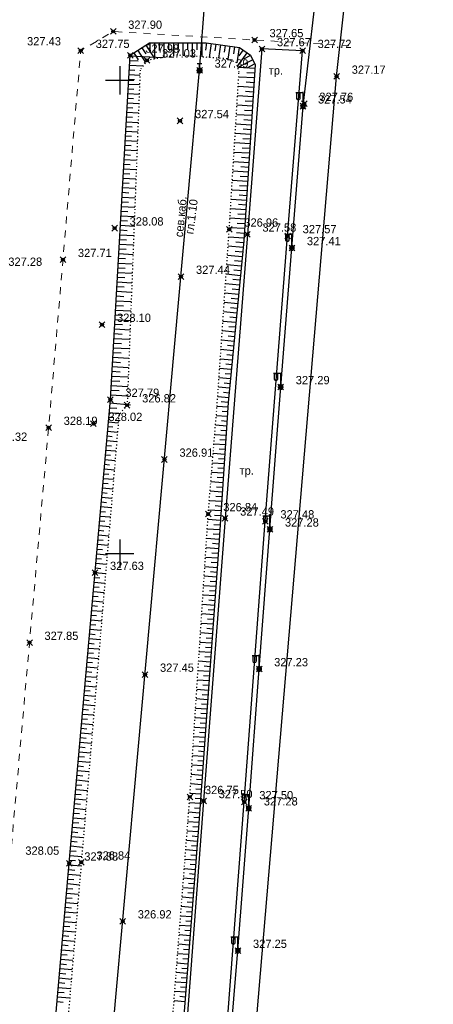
# Model space of a CAD drawing. Header units: metres. Extents: x 705573 to 711566, y 4301675 to 4311183.
# Tile 240 of 256: x 708318 to 708362, y 4310484 to 4310588. Entities that reach past the tile are written whole.
import ezdxf

# ---------------------------------------------------------------- set-up
doc = ezdxf.new("R2010")
doc.units = ezdxf.units.M
doc.header["$LTSCALE"] = 0.5
doc.header["$PDMODE"] = 35
doc.header["$PDSIZE"] = 0.3
for name, pattern in [('Auto_Street_NotBorder_Line_m1', [3, 1.5, -1.5]), ('ДОРОГИ_СТРОЯЩ', [9, 8, -1]), ('Контура низ откосов  Штриховая 0.1-0.5 - - - - - - -', [0.6, 0.1, -0.5])]:
    doc.linetypes.add(name, pattern=pattern)
for name, color, linetype in [('(001) Сетка', 92, 'Continuous'), ('(004) Точки рельефа', 7, 'Continuous'), ('(013) Газ', 30, 'ИК_Газопровод -------г--------'), ('(016) Кабель', 1, 'Continuous'), ('(019) Связь', 3, 'ИК_КАБ_СВЯЗИ'), ('(022) Возд. Линии', 7, 'Continuous'), ('(025) Дорога', 7, 'Continuous'), ('(035) Откосы', 7, 'Continuous')]:
    doc.layers.add(name, color=color, linetype=linetype)
doc.layers.add('AUTO#_ROADS_EXIST_L', color=7, linetype='Continuous', lineweight=15, true_color=0x000000)
doc.styles.add('BM-431', font='txt')
doc.styles.add('D-431', font='txt')
doc.styles.get("Standard").update_dxf_attribs({"font": 'times.ttf'})
doc.linetypes.add('GAZ_VOZDUSH', pattern='A,1,-2,["~",Standard,S=3,R=0,X=-1.5,Y=-1.5],-1,10', length=14)
doc.linetypes.add('ИК_Газопровод -------г--------', pattern='A,9,-0.6,["Г",Standard,S=1.2,R=0,X=0,Y=-0.6],-1.2', length=10.8)
doc.linetypes.add('ИК_КАБ_СВЯЗИ', pattern='A,4,["o",Standard,S=0.5,R=0,X=0,Y=-0.125],4,-2', length=10)
doc.linetypes.add('ИК_Э_КАБ_ВН', pattern='A,8,-2,["<<",Standard,S=1,R=0,X=0,Y=-0.5],8,[">>",Standard,S=1,R=0,X=-1,Y=-0.5],-2', length=20)
doc.linetypes.add('ИК_Э_КАБ_НН', pattern='A,8,-2,["<",Standard,S=1,R=0,X=0,Y=-0.5],8,[">",Standard,S=1,R=0,X=-0.5,Y=-0.5],-2', length=20)

# ---------------------------------------------------------------- blocks, each defined once
blk = doc.blocks.new('*X15')
at = {"color": 0}
for p, q in [((9.5, 5.08), (10.49, 5.08)), ((9.5, 5.07), (10.49, 5.07)), ((9.5, 5.06), (10.49, 5.06)), ((9.5, 5.05), (10.49, 5.05)), ((9.5, 5.04), (10.49, 5.04)), ((9.5, 5.03), (10.49, 5.03)), ((9.5, 5.02), (10.5, 5.02)), ((9.5, 5.01), (10.5, 5.01)), ((9.5, 5), (10.5, 5)), ((9.5, 4.99), (10.5, 4.99)), ((9.5, 4.98), (10.5, 4.98)), ((9.5, 4.97), (10.5, 4.97)), ((9.5, 4.96), (10.49, 4.96)), ((9.5, 4.95), (10.49, 4.95)), ((9.5, 4.94), (10.49, 4.94)), ((9.5, 4.93), (10.49, 4.93)), ((9.5, 4.92), (10.49, 4.92)), ((9.5, 4.91), (10.49, 4.91)), ((9.5, 4.9), (10.49, 4.9)), ((9.51, 5.12), (10.48, 5.12)), ((9.51, 5.11), (10.48, 5.11)), ((9.51, 5.1), (10.48, 5.1)), ((9.51, 5.09), (10.49, 5.09)), ((9.51, 4.89), (10.49, 4.89)), ((9.51, 4.88), (10.48, 4.88)), ((9.51, 4.87), (10.48, 4.87)), ((9.51, 4.86), (10.48, 4.86)), ((9.52, 5.16), (10.47, 5.16)), ((9.52, 5.15), (10.47, 5.15)), ((9.52, 5.14), (10.47, 5.14)), ((9.52, 5.13), (10.48, 5.13)), ((9.52, 4.85), (10.48, 4.85)), ((9.52, 4.84), (10.47, 4.84)), ((9.52, 4.83), (10.47, 4.83)), ((9.53, 5.18), (10.46, 5.18)), ((9.53, 5.17), (10.46, 5.17)), ((9.53, 4.82), (10.47, 4.82)), ((9.53, 4.81), (10.46, 4.81)), ((9.53, 4.8), (10.46, 4.8)), ((9.54, 5.2), (10.45, 5.2)), ((9.54, 5.19), (10.46, 5.19)), ((9.54, 4.79), (10.45, 4.79)), ((9.54, 4.78), (10.45, 4.78)), ((9.55, 5.22), (10.44, 5.22)), ((9.55, 5.21), (10.45, 5.21)), ((9.55, 4.77), (10.44, 4.77)), ((9.55, 4.76), (10.44, 4.76)), ((9.56, 5.24), (10.43, 5.24)), ((9.56, 5.23), (10.44, 5.23)), ((9.56, 4.75), (10.43, 4.75)), ((9.56, 4.74), (10.43, 4.74)), ((9.57, 5.26), (10.42, 5.26)), ((9.57, 5.25), (10.43, 5.25)), ((9.57, 4.73), (10.42, 4.73)), ((9.58, 5.27), (10.41, 5.27)), ((9.58, 4.72), (10.41, 4.72)), ((9.58, 4.71), (10.41, 4.71)), ((9.59, 5.29), (10.4, 5.29)), ((9.59, 5.28), (10.41, 5.28)), ((9.59, 4.7), (10.4, 4.7)), ((9.6, 5.3), (10.39, 5.3)), ((9.6, 4.69), (10.39, 4.69)), ((9.61, 5.31), (10.38, 5.31)), ((9.61, 4.68), (10.39, 4.68)), ((9.61, 4.67), (10.38, 4.67)), ((9.62, 5.32), (10.37, 5.32)), ((9.62, 4.66), (10.37, 4.66)), ((9.63, 5.33), (10.37, 5.33)), ((9.63, 4.65), (10.36, 4.65)), ((9.64, 5.34), (10.36, 5.34)), ((9.64, 4.64), (10.35, 4.64)), ((9.65, 5.35), (10.35, 5.35)), ((9.65, 4.63), (10.34, 4.63)), ((9.66, 5.36), (10.34, 5.36)), ((9.66, 4.62), (10.33, 4.62)), ((9.67, 5.37), (10.32, 5.37)), ((9.67, 4.61), (10.32, 4.61)), ((9.68, 5.38), (10.31, 5.38)), ((9.69, 5.39), (10.3, 5.39)), ((9.69, 4.6), (10.31, 4.6)), ((9.7, 4.59), (10.29, 4.59)), ((9.71, 5.4), (10.29, 5.4)), ((9.71, 4.58), (10.28, 4.58)), ((9.72, 5.41), (10.27, 5.41)), ((9.73, 4.57), (10.26, 4.57)), ((9.74, 5.42), (10.26, 5.42)), ((9.75, 5.43), (10.24, 5.43)), ((9.75, 4.56), (10.25, 4.56)), ((9.76, 4.55), (10.23, 4.55)), ((9.77, 5.44), (10.22, 5.44)), ((9.78, 4.54), (10.21, 4.54)), ((9.79, 5.45), (10.2, 5.45)), ((9.81, 4.53), (10.18, 4.53)), ((9.82, 5.46), (10.18, 5.46)), ((9.83, 4.52), (10.16, 4.52)), ((9.85, 5.47), (10.15, 5.47)), ((9.87, 4.51), (10.12, 4.51)), ((9.88, 5.48), (10.11, 5.48)), ((9.91, 4.5), (10.08, 4.5)), ((9.94, 5.49), (10.05, 5.49))]:
    blk.add_line(p, q, dxfattribs=at)
blk = doc.blocks.new('I01070')
at = {"color": 0}
blk.add_circle((0.05, 0.03), 0.5, dxfattribs=at)
blk.add_blockref('*X15', (-9.95, -4.96), dxfattribs=at)
blk = doc.blocks.new('I0195')
at = {"layer": '(016) Кабель', "color": 0, "linetype": 'ИК_Э_КАБ_ВН'}
for p, q in [((-0.275, 0.74), (0.225, 0.74)), ((-0.025, 0.24), (-0.025, 0.74))]:
    blk.add_line(p, q, dxfattribs=at)
at = {"layer": '(016) Кабель', "color": 0, "linetype": 'ИК_Э_КАБ_ВН', "xscale": 0.5, "yscale": 0.5, "zscale": 0.5}
blk.add_blockref('I01070', (-0.025, -0.01), dxfattribs=at)
blk = doc.blocks.new('f')
at = {"layer": '(022) Возд. Линии'}
for points in [[(0, 0.25), (0, 1.5)], [(0, 1.4), (0.75, 1.4)]]:
    blk.add_lwpolyline(points, dxfattribs=at)
blk.add_lwpolyline([(0.4875, 0.65), (0.4875, 0.65, 0.41421356), (0.65, 0.8125), (0.65, 1.4), (0.325, 1.4), (0.325, 0.8125, 0.41421356)], format="xyb", close=True, dxfattribs=at)
blk.add_circle((0, 0), 0.25, dxfattribs=at)
blk = doc.blocks.new('Setka')
at = {"layer": '(001) Сетка'}
for p, q in [((0, 1.5), (0, -1.5)), ((-1.5, 0), (1.5, 0))]:
    blk.add_line(p, q, dxfattribs=at)

msp = doc.modelspace()

# ---------------------------------------------------------------- linework, layer by layer
at = {"layer": '(013) Газ', "linetype": 'GAZ_VOZDUSH', "elevation": 325.11, "flags": 128}
msp.add_lwpolyline([(708293.17, 4309888.33), (708293.43, 4309892.82), (708297.72, 4309952.74), (708299.67, 4309975.35), (708302.24, 4310005.24), (708309.53, 4310099.74), (708316.08, 4310172.22), (708316.82, 4310184.22), (708322.06, 4310238.18), (708325.31, 4310270.62), (708325.82, 4310282.59), (708330.36, 4310335.87), (708333.8, 4310369.81), (708336.8, 4310397.69), (708339.73, 4310444.65), (708351.36, 4310581.81), (708352.68, 4310593.82)], dxfattribs=at)
at = {"layer": '(016) Кабель', "linetype": 'ИК_Э_КАБ_НН', "elevation": 326.89, "flags": 128}
msp.add_lwpolyline([(708249.98, 4309448.25), (708250.82, 4309461.23), (708251.56, 4309472.59), (708252.37, 4309485.22), (708253.05, 4309496.01), (708253.79, 4309508.81), (708254.64, 4309521.64), (708255.64, 4309538.1), (708256.6, 4309553.52), (708257.47, 4309567.87), (708258.35, 4309582.75), (708259.41, 4309598.84), (708260.34, 4309614.66), (708261.4, 4309630.44), (708264.54, 4309650.76), (708266.18, 4309665.81), (708267.36, 4309680.25), (708268.37, 4309695.79), (708269.84, 4309708.97), (708271.83, 4309722.11), (708273.67, 4309736.3), (708275.51, 4309750.06), (708277.38, 4309764.17), (708281.75, 4309793.37), (708283.6, 4309807.83), (708285.41, 4309822.08), (708287.07, 4309840.64), (708288.45, 4309855.73), (708289.84, 4309870.63), (708291.18, 4309885.31), (708292.54, 4309900.56), (708294.03, 4309916.06), (708295.51, 4309930.43), (708296.08, 4309944.84), (708297.37, 4309960.08), (708298.66, 4309975.43), (708299.85, 4309990.43), (708301.08, 4310005.49), (708302.33, 4310020.38), (708303.54, 4310035.46), (708306.01, 4310065.8), (708308.44, 4310096.04), (708310.93, 4310126.29), (708314.82, 4310172.2), (708316.07, 4310188.57), (708317.42, 4310204.65), (708318.74, 4310219.74), (708320, 4310234.38), (708321.35, 4310251.4), (708322.65, 4310267.03), (708323.92, 4310281.67), (708325.2, 4310294.86), (708326.52, 4310309.66), (708327.98, 4310325.44), (708329.16, 4310339.64), (708330.36, 4310354.66), (708331.56, 4310369.68), (708332.68, 4310383.86), (708333.9, 4310399.49), (708335.11, 4310414.63), (708336.22, 4310429.52), (708337.47, 4310444.6), (708338.55, 4310458.92), (708339.66, 4310474.15), (708340.94, 4310489.46), (708342.08, 4310504.5), (708343.18, 4310519.21), (708344.31, 4310533.97), (708345.45, 4310549.01), (708346.64, 4310563.7), (708347.81, 4310578.67), (708349.63, 4310594.21), (708351.15, 4310608.62), (708352.72, 4310623.44), (708355.71, 4310653.82), (708356.97, 4310668.51), (708358.29, 4310683.34), (708359.52, 4310698.1), (708360.79, 4310713.24), (708362.12, 4310728.19), (708363.03, 4310739.63), (708364.29, 4310753.04), (708365.8, 4310768.68), (708367.15, 4310784.56), (708368.42, 4310800.66), (708369.71, 4310816.35), (708373.89, 4310867.76)], dxfattribs=at)
at = {"layer": '(019) Связь', "elevation": 325.73, "flags": 128}
msp.add_lwpolyline([(708153.01, 4308571.82), (708156.99, 4308609.51), (708156.99, 4308609.51), (708174.15, 4308666.96), (708174.32, 4308670.73), (708195.36, 4308919.93), (708204.07, 4309029.86), (708218.91, 4309205.25), (708226.16, 4309224.91), (708236.6, 4309425.45), (708237.56, 4309445.94), (708241.53, 4309518.71), (708251.54, 4309611.08), (708253.16, 4309631.29), (708257.43, 4309700.42), (708258.88, 4309712.26), (708269.33, 4309836.62), (708270.39, 4309849.38), (708278.27, 4309932.28), (708280.62, 4309944.7), (708295.32, 4310108.26), (708303.77, 4310173.62), (708303.35, 4310191.01), (708305.19, 4310238.89), (708306.7, 4310249.89), (708308.61, 4310273.09), (708309.89, 4310281.81), (708320.55, 4310401.57), (708321.59, 4310412.94), (708336.89, 4310582.46), (708345.29, 4310694.49), (708346.98, 4310695.56), (708355.08, 4310696.93), (708358.13, 4310696.44)], dxfattribs=at)
at = {"layer": '(025) Дорога', "elevation": 327.63, "flags": 128}
msp.add_lwpolyline([(708329.77, 4310407.9), (708334.01, 4310407.5), (708336.93, 4310445.08), (708339.26, 4310474.69), (708341.61, 4310505.16), (708343.83, 4310534.82), (708346.18, 4310564.96), (708347.77, 4310584.53), (708343.47, 4310584.72), (708341.93, 4310565.12), (708339.58, 4310535.12), (708337.31, 4310505.27), (708334.99, 4310474.38), (708332.67, 4310445.1), (708329.77, 4310407.9)], dxfattribs=at)
at = {"layer": '(035) Откосы'}
for p, q in [((708331.62, 4310585.36, 327.62), (708331.62, 4310584.47, 327.62)), ((708332.12, 4310585.36, 327.62), (708332.12, 4310583.66, 327.62)), ((708332.62, 4310585.36, 327.62), (708332.62, 4310584.55, 327.62)), ((708333.12, 4310585.36, 327.62), (708333.12, 4310583.82, 327.62)), ((708333.62, 4310585.36, 327.62), (708333.62, 4310584.63, 327.62)), ((708334.12, 4310585.36, 327.62), (708334.12, 4310583.99, 327.62)), ((708334.62, 4310585.36, 327.62), (708334.62, 4310584.71, 327.62)), ((708335.11, 4310585.36, 327.62), (708335.11, 4310584.02, 327.62)), ((708335.61, 4310585.36, 327.62), (708335.61, 4310584.67, 327.62)), ((708336.11, 4310585.36, 327.62), (708336.11, 4310583.95, 327.62)), ((708336.61, 4310585.36, 327.62), (708336.61, 4310584.63, 327.62)), ((708337.11, 4310585.36, 327.62), (708337.11, 4310583.87, 327.62)), ((708337.61, 4310585.36, 327.62), (708337.5, 4310584.6, 327.62)), ((708329.95, 4310584.29, 327.62), (708330.42, 4310583.58, 327.62)), ((708330.37, 4310584.56, 327.62), (708331.19, 4310583.3, 327.62)), ((708330.78, 4310584.83, 327.62), (708331.2, 4310584.2, 327.62)), ((708331.2, 4310585.11, 327.62), (708332.15, 4310583.66, 327.62)), ((708338.1, 4310585.29, 327.62), (708337.89, 4310583.81, 327.62)), ((708338.59, 4310585.22, 327.62), (708338.49, 4310584.5, 327.62)), ((708339.09, 4310585.15, 327.62), (708338.89, 4310583.74, 327.62)), ((708339.58, 4310585.08, 327.62), (708339.48, 4310584.39, 327.62)), ((708340.07, 4310585.01, 327.62), (708339.88, 4310583.63, 327.62)), ((708340.57, 4310584.94, 327.62), (708340.46, 4310584.19, 327.62)), ((708341.06, 4310584.87, 327.62), (708340.83, 4310583.23, 327.62)), ((708341.88, 4310584.32, 327.62), (708340.89, 4310582.94, 327.62)), ((708341.48, 4310584.61, 327.62), (708341.02, 4310583.98, 327.62)), ((708329.53, 4310583.5, 327.62), (708330.4, 4310583.45, 327.62)), ((708329.56, 4310584, 327.62), (708332.99, 4310583.8, 327.62)), ((708342.5, 4310583.57, 327.62), (708340.92, 4310582.77, 327.62)), ((708342.27, 4310584.02, 327.62), (708341.54, 4310583.64, 327.62)), ((708329.48, 4310582.51, 327.62), (708330.04, 4310582.47, 327.62)), ((708329.5, 4310583, 327.62), (708330.92, 4310582.92, 327.62)), ((708342.74, 4310582.64, 327.62), (708340.93, 4310582.76, 327.62)), ((708342.73, 4310583.13, 327.62), (708341.88, 4310582.7, 327.62)), ((708342.71, 4310582.14, 327.62), (708341.88, 4310582.2, 327.62)), ((708329.42, 4310581.51, 327.62), (708330, 4310581.48, 327.62)), ((708329.45, 4310582.01, 327.62), (708330.59, 4310581.94, 327.62)), ((708342.68, 4310581.65, 327.62), (708341.02, 4310581.75, 327.62)), ((708342.65, 4310581.15, 327.62), (708341.82, 4310581.2, 327.62)), ((708329.36, 4310580.51, 327.62), (708329.95, 4310580.48, 327.62)), ((708329.39, 4310581.01, 327.62), (708330.55, 4310580.95, 327.62)), ((708342.61, 4310580.65, 327.62), (708340.95, 4310580.76, 327.62)), ((708342.58, 4310580.15, 327.62), (708341.75, 4310580.21, 327.62)), ((708329.3, 4310579.52, 327.62), (708329.9, 4310579.49, 327.62)), ((708329.33, 4310580.02, 327.62), (708330.52, 4310579.95, 327.62)), ((708342.55, 4310579.66, 327.62), (708340.89, 4310579.76, 327.62)), ((708342.52, 4310579.16, 327.62), (708341.69, 4310579.21, 327.62)), ((708329.22, 4310578.03, 327.62), (708330.44, 4310577.96, 327.62)), ((708329.25, 4310578.52, 327.62), (708329.85, 4310578.49, 327.62)), ((708329.27, 4310579.02, 327.62), (708330.48, 4310578.95, 327.62)), ((708342.48, 4310578.66, 327.62), (708340.83, 4310578.77, 327.62)), ((708342.45, 4310578.16, 327.62), (708341.63, 4310578.22, 327.62)), ((708329.16, 4310577.03, 327.62), (708330.4, 4310576.96, 327.62)), ((708329.19, 4310577.53, 327.62), (708329.8, 4310577.49, 327.62)), ((708342.42, 4310577.67, 327.62), (708340.77, 4310577.77, 327.62)), ((708342.39, 4310577.17, 327.62), (708341.56, 4310577.22, 327.62)), ((708329.1, 4310576.04, 327.62), (708330.36, 4310575.96, 327.62)), ((708329.13, 4310576.53, 327.62), (708329.76, 4310576.5, 327.62)), ((708342.35, 4310576.67, 327.62), (708340.71, 4310576.78, 327.62)), ((708342.32, 4310576.17, 327.62), (708341.5, 4310576.23, 327.62)), ((708329.05, 4310575.04, 327.62), (708330.32, 4310574.97, 327.62)), ((708329.07, 4310575.54, 327.62), (708329.71, 4310575.5, 327.62)), ((708342.29, 4310575.68, 327.62), (708340.65, 4310575.78, 327.62)), ((708342.26, 4310575.18, 327.62), (708341.44, 4310575.23, 327.62)), ((708328.99, 4310574.05, 327.62), (708330.28, 4310573.97, 327.62)), ((708329.02, 4310574.54, 327.62), (708329.66, 4310574.51, 327.62)), ((708342.22, 4310574.68, 327.62), (708340.59, 4310574.79, 327.62)), ((708342.19, 4310574.18, 327.62), (708341.37, 4310574.24, 327.62)), ((708328.93, 4310573.05, 327.62), (708330.24, 4310572.97, 327.62)), ((708328.96, 4310573.55, 327.62), (708329.61, 4310573.51, 327.62)), ((708342.16, 4310573.69, 327.62), (708340.52, 4310573.79, 327.62)), ((708342.12, 4310573.19, 327.62), (708341.31, 4310573.24, 327.62)), ((708328.87, 4310572.06, 327.62), (708330.21, 4310571.98, 327.62)), ((708328.9, 4310572.55, 327.62), (708329.56, 4310572.51, 327.62)), ((708342.03, 4310571.7, 327.62), (708340.4, 4310571.8, 327.62)), ((708342.09, 4310572.69, 327.62), (708340.46, 4310572.8, 327.62)), ((708342.06, 4310572.19, 327.62), (708341.25, 4310572.25, 327.62)), ((708328.82, 4310571.06, 327.62), (708330.17, 4310570.98, 327.62)), ((708328.84, 4310571.56, 327.62), (708329.52, 4310571.52, 327.62)), ((708341.96, 4310570.7, 327.62), (708340.34, 4310570.81, 327.62)), ((708341.99, 4310571.2, 327.62), (708341.18, 4310571.25, 327.62)), ((708328.76, 4310570.06, 327.62), (708330.13, 4310569.99, 327.62)), ((708328.79, 4310570.56, 327.62), (708329.47, 4310570.52, 327.62)), ((708341.9, 4310569.71, 327.62), (708340.28, 4310569.81, 327.62)), ((708341.93, 4310570.21, 327.62), (708341.12, 4310570.26, 327.62)), ((708328.7, 4310569.07, 327.62), (708330.09, 4310568.99, 327.62)), ((708328.73, 4310569.57, 327.62), (708329.42, 4310569.53, 327.62)), ((708341.83, 4310568.71, 327.62), (708340.22, 4310568.82, 327.62)), ((708341.86, 4310569.21, 327.62), (708341.05, 4310569.26, 327.62)), ((708328.64, 4310568.07, 327.62), (708330.05, 4310567.99, 327.62)), ((708328.67, 4310568.57, 327.62), (708329.37, 4310568.53, 327.62)), ((708341.77, 4310567.72, 327.62), (708340.15, 4310567.82, 327.62)), ((708341.8, 4310568.22, 327.62), (708340.99, 4310568.27, 327.62)), ((708328.56, 4310566.58, 327.62), (708329.27, 4310566.54, 327.62)), ((708328.59, 4310567.08, 327.62), (708330.01, 4310567, 327.62)), ((708328.61, 4310567.58, 327.62), (708329.32, 4310567.54, 327.62)), ((708341.7, 4310566.72, 327.62), (708340.09, 4310566.83, 327.62)), ((708341.73, 4310567.22, 327.62), (708340.93, 4310567.27, 327.62)), ((708328.5, 4310565.59, 327.62), (708329.23, 4310565.54, 327.62)), ((708328.53, 4310566.08, 327.62), (708329.97, 4310566, 327.62)), ((708341.63, 4310565.73, 327.62), (708340.03, 4310565.83, 327.62)), ((708341.67, 4310566.23, 327.62), (708340.86, 4310566.28, 327.62)), ((708328.44, 4310564.59, 327.62), (708329.18, 4310564.55, 327.62)), ((708328.47, 4310565.09, 327.62), (708329.93, 4310565, 327.62)), ((708341.57, 4310564.73, 327.62), (708339.96, 4310564.84, 327.62)), ((708341.6, 4310565.23, 327.62), (708340.8, 4310565.28, 327.62)), ((708328.38, 4310563.6, 327.62), (708329.13, 4310563.55, 327.62)), ((708328.41, 4310564.09, 327.62), (708329.9, 4310564.01, 327.62)), ((708341.48, 4310563.74, 327.62), (708339.9, 4310563.89, 327.62)), ((708341.53, 4310564.24, 327.62), (708340.73, 4310564.31, 327.62)), ((708328.33, 4310562.6, 327.62), (708329.08, 4310562.56, 327.62)), ((708328.36, 4310563.1, 327.62), (708329.86, 4310563.01, 327.62)), ((708341.39, 4310562.75, 327.62), (708339.83, 4310562.9, 327.62)), ((708341.44, 4310563.24, 327.62), (708340.65, 4310563.32, 327.62)), ((708328.27, 4310561.6, 327.62), (708329.03, 4310561.56, 327.62)), ((708328.3, 4310562.1, 327.62), (708329.82, 4310562.01, 327.62)), ((708341.29, 4310561.76, 327.62), (708339.76, 4310561.9, 327.62)), ((708341.34, 4310562.25, 327.62), (708340.57, 4310562.33, 327.62)), ((708328.21, 4310560.61, 327.62), (708328.99, 4310560.56, 327.62)), ((708328.24, 4310561.11, 327.62), (708329.78, 4310561.02, 327.62)), ((708341.2, 4310560.76, 327.62), (708339.69, 4310560.91, 327.62)), ((708341.15, 4310560.27, 327.62), (708340.4, 4310560.34, 327.62)), ((708341.24, 4310561.26, 327.62), (708340.49, 4310561.33, 327.62)), ((708328.16, 4310559.61, 327.62), (708328.94, 4310559.57, 327.62)), ((708328.18, 4310560.11, 327.62), (708329.74, 4310560.02, 327.62)), ((708341.1, 4310559.77, 327.62), (708339.62, 4310559.91, 327.62)), ((708341.05, 4310559.28, 327.62), (708340.32, 4310559.35, 327.62)), ((708328.1, 4310558.62, 327.62), (708328.89, 4310558.57, 327.62)), ((708328.13, 4310559.12, 327.62), (708329.7, 4310559.03, 327.62)), ((708341.01, 4310558.78, 327.62), (708339.55, 4310558.92, 327.62)), ((708340.96, 4310558.28, 327.62), (708340.24, 4310558.35, 327.62)), ((708328.04, 4310557.62, 327.62), (708328.84, 4310557.58, 327.62)), ((708328.07, 4310558.12, 327.62), (708329.66, 4310558.03, 327.62)), ((708340.91, 4310557.79, 327.62), (708339.48, 4310557.92, 327.62)), ((708340.86, 4310557.29, 327.62), (708340.16, 4310557.36, 327.62)), ((708327.98, 4310556.63, 327.62), (708328.79, 4310556.58, 327.62)), ((708328.01, 4310557.13, 327.62), (708329.62, 4310557.03, 327.62)), ((708340.82, 4310556.79, 327.62), (708339.42, 4310556.93, 327.62)), ((708340.77, 4310556.3, 327.62), (708340.08, 4310556.36, 327.62)), ((708327.9, 4310555.14, 327.62), (708329.55, 4310555.04, 327.62)), ((708327.93, 4310555.63, 327.62), (708328.75, 4310555.59, 327.62)), ((708327.95, 4310556.13, 327.62), (708329.58, 4310556.04, 327.62)), ((708340.72, 4310555.8, 327.62), (708339.35, 4310555.93, 327.62)), ((708340.67, 4310555.31, 327.62), (708339.99, 4310555.37, 327.62)), ((708327.84, 4310554.14, 327.62), (708329.51, 4310554.04, 327.62)), ((708327.87, 4310554.64, 327.62), (708328.7, 4310554.59, 327.62)), ((708340.63, 4310554.81, 327.62), (708339.28, 4310554.94, 327.62)), ((708340.58, 4310554.31, 327.62), (708339.91, 4310554.38, 327.62)), ((708327.78, 4310553.14, 327.62), (708329.47, 4310553.05, 327.62)), ((708327.81, 4310553.64, 327.62), (708328.65, 4310553.59, 327.62)), ((708340.53, 4310553.82, 327.62), (708339.21, 4310553.94, 327.62)), ((708340.48, 4310553.32, 327.62), (708339.83, 4310553.38, 327.62)), ((708327.72, 4310552.15, 327.62), (708329.43, 4310552.05, 327.62)), ((708327.75, 4310552.65, 327.62), (708328.6, 4310552.6, 327.62)), ((708340.44, 4310552.82, 327.62), (708339.14, 4310552.95, 327.62)), ((708340.39, 4310552.33, 327.62), (708339.75, 4310552.39, 327.62)), ((708327.67, 4310551.15, 327.62), (708329.39, 4310551.05, 327.62)), ((708327.7, 4310551.65, 327.62), (708328.55, 4310551.6, 327.62)), ((708340.34, 4310551.83, 327.62), (708339.07, 4310551.95, 327.62)), ((708340.29, 4310551.34, 327.62), (708339.67, 4310551.4, 327.62)), ((708327.61, 4310550.16, 327.62), (708329.35, 4310550.06, 327.62)), ((708327.64, 4310550.66, 327.62), (708328.5, 4310550.61, 327.62)), ((708340.15, 4310549.85, 327.62), (708338.93, 4310549.96, 327.62)), ((708340.24, 4310550.84, 327.62), (708339, 4310550.96, 327.62)), ((708340.2, 4310550.34, 327.62), (708339.58, 4310550.4, 327.62)), ((708327.55, 4310549.16, 327.62), (708329.31, 4310549.06, 327.62)), ((708327.58, 4310549.66, 327.62), (708328.46, 4310549.61, 327.62)), ((708340.05, 4310548.86, 327.62), (708338.87, 4310548.97, 327.62)), ((708340.1, 4310549.35, 327.62), (708339.5, 4310549.41, 327.62)), ((708327.49, 4310548.17, 327.62), (708329.27, 4310548.07, 327.62)), ((708327.52, 4310548.67, 327.62), (708328.41, 4310548.62, 327.62)), ((708339.96, 4310547.86, 327.62), (708338.8, 4310547.97, 327.62)), ((708340.01, 4310548.36, 327.62), (708339.42, 4310548.42, 327.62)), ((708327.39, 4310546.81, 327.62), (708328.14, 4310546.75, 327.62)), ((708327.43, 4310547.31, 327.62), (708329.59, 4310547.12, 327.62)), ((708339.88, 4310546.87, 327.62), (708338.73, 4310546.94, 327.62)), ((708339.91, 4310547.37, 327.62), (708339.16, 4310547.42, 327.62)), ((708327.3, 4310545.82, 327.62), (708327.82, 4310545.77, 327.62)), ((708327.35, 4310546.32, 327.62), (708328.51, 4310546.21, 327.62)), ((708339.81, 4310545.87, 327.62), (708338.64, 4310545.95, 327.62)), ((708339.85, 4310546.37, 327.62), (708339.27, 4310546.41, 327.62)), ((708327.21, 4310544.82, 327.62), (708327.74, 4310544.78, 327.62)), ((708327.26, 4310545.32, 327.62), (708328.3, 4310545.23, 327.62)), ((708339.75, 4310544.87, 327.62), (708338.56, 4310544.95, 327.62)), ((708339.78, 4310545.37, 327.62), (708339.19, 4310545.41, 327.62)), ((708327.13, 4310543.83, 327.62), (708327.65, 4310543.78, 327.62)), ((708327.17, 4310544.33, 327.62), (708328.22, 4310544.23, 327.62)), ((708339.68, 4310543.88, 327.62), (708338.48, 4310543.96, 327.62)), ((708339.71, 4310544.37, 327.62), (708339.12, 4310544.41, 327.62)), ((708327.04, 4310542.83, 327.62), (708327.57, 4310542.78, 327.62)), ((708327.08, 4310543.33, 327.62), (708328.14, 4310543.24, 327.62)), ((708339.61, 4310542.88, 327.62), (708338.4, 4310542.96, 327.62)), ((708339.65, 4310543.38, 327.62), (708339.04, 4310543.42, 327.62)), ((708326.95, 4310541.84, 327.62), (708327.48, 4310541.79, 327.62)), ((708326.99, 4310542.33, 327.62), (708328.05, 4310542.24, 327.62)), ((708339.55, 4310541.88, 327.62), (708338.32, 4310541.96, 327.62)), ((708339.58, 4310542.38, 327.62), (708338.97, 4310542.42, 327.62)), ((708326.86, 4310540.84, 327.62), (708327.39, 4310540.79, 327.62)), ((708326.9, 4310541.34, 327.62), (708327.97, 4310541.24, 327.62)), ((708339.48, 4310540.88, 327.62), (708338.24, 4310540.97, 327.62)), ((708339.51, 4310541.38, 327.62), (708338.9, 4310541.42, 327.62)), ((708326.77, 4310539.84, 327.62), (708327.31, 4310539.8, 327.62)), ((708326.82, 4310540.34, 327.62), (708327.89, 4310540.25, 327.62)), ((708339.41, 4310539.89, 327.62), (708338.16, 4310539.97, 327.62)), ((708339.45, 4310540.38, 327.62), (708338.82, 4310540.43, 327.62)), ((708326.68, 4310538.85, 327.62), (708327.22, 4310538.8, 327.62)), ((708326.73, 4310539.35, 327.62), (708327.8, 4310539.25, 327.62)), ((708339.35, 4310538.89, 327.62), (708338.08, 4310538.97, 327.62)), ((708339.38, 4310539.39, 327.62), (708338.75, 4310539.43, 327.62)), ((708326.6, 4310537.85, 327.62), (708327.14, 4310537.8, 327.62)), ((708326.64, 4310538.35, 327.62), (708327.72, 4310538.25, 327.62)), ((708339.28, 4310537.89, 327.62), (708337.99, 4310537.98, 327.62)), ((708339.31, 4310538.39, 327.62), (708338.67, 4310538.43, 327.62)), ((708326.51, 4310536.86, 327.62), (708327.05, 4310536.81, 327.62)), ((708326.55, 4310537.35, 327.62), (708327.63, 4310537.26, 327.62)), ((708339.22, 4310536.89, 327.62), (708337.91, 4310536.98, 327.62)), ((708339.18, 4310536.39, 327.62), (708338.53, 4310536.44, 327.62)), ((708339.25, 4310537.39, 327.62), (708338.6, 4310537.43, 327.62)), ((708326.42, 4310535.86, 327.62), (708326.96, 4310535.81, 327.62)), ((708326.46, 4310536.36, 327.62), (708327.55, 4310536.26, 327.62)), ((708339.15, 4310535.9, 327.62), (708337.83, 4310535.98, 327.62)), ((708339.12, 4310535.4, 327.62), (708338.45, 4310535.44, 327.62)), ((708326.29, 4310534.37, 327.62), (708327.38, 4310534.27, 327.62)), ((708326.33, 4310534.87, 327.62), (708326.88, 4310534.82, 327.62)), ((708326.37, 4310535.36, 327.62), (708327.47, 4310535.27, 327.62)), ((708339.08, 4310534.9, 327.62), (708337.76, 4310534.99, 327.62)), ((708339.05, 4310534.4, 327.62), (708338.39, 4310534.44, 327.62)), ((708326.2, 4310533.37, 327.62), (708327.3, 4310533.27, 327.62)), ((708326.24, 4310533.87, 327.62), (708326.79, 4310533.82, 327.62)), ((708339.02, 4310533.9, 327.62), (708337.7, 4310533.99, 327.62)), ((708338.98, 4310533.4, 327.62), (708338.32, 4310533.45, 327.62)), ((708326.11, 4310532.38, 327.62), (708327.22, 4310532.28, 327.62)), ((708326.15, 4310532.87, 327.62), (708326.71, 4310532.82, 327.62)), ((708338.95, 4310532.9, 327.62), (708337.63, 4310532.99, 327.62)), ((708338.92, 4310532.4, 327.62), (708338.26, 4310532.45, 327.62)), ((708326.02, 4310531.38, 327.62), (708327.13, 4310531.28, 327.62)), ((708326.07, 4310531.88, 327.62), (708326.62, 4310531.83, 327.62)), ((708338.88, 4310531.91, 327.62), (708337.57, 4310532, 327.62)), ((708338.85, 4310531.41, 327.62), (708338.19, 4310531.45, 327.62)), ((708325.93, 4310530.38, 327.62), (708327.05, 4310530.29, 327.62)), ((708325.98, 4310530.88, 327.62), (708326.53, 4310530.83, 327.62)), ((708338.81, 4310530.91, 327.62), (708337.5, 4310531, 327.62)), ((708338.77, 4310530.41, 327.62), (708338.12, 4310530.46, 327.62)), ((708325.85, 4310529.39, 327.62), (708326.96, 4310529.29, 327.62)), ((708325.89, 4310529.89, 327.62), (708326.45, 4310529.84, 327.62)), ((708338.74, 4310529.91, 327.62), (708337.44, 4310530, 327.62)), ((708338.7, 4310529.41, 327.62), (708338.05, 4310529.46, 327.62)), ((708325.76, 4310528.39, 327.62), (708326.88, 4310528.29, 327.62)), ((708325.8, 4310528.89, 327.62), (708326.36, 4310528.84, 327.62)), ((708338.67, 4310528.91, 327.62), (708337.37, 4310529.01, 327.62)), ((708338.63, 4310528.42, 327.62), (708337.99, 4310528.46, 327.62)), ((708325.67, 4310527.4, 327.62), (708326.8, 4310527.3, 327.62)), ((708325.71, 4310527.89, 327.62), (708326.28, 4310527.84, 327.62)), ((708338.59, 4310527.92, 327.62), (708337.31, 4310528.01, 327.62)), ((708338.56, 4310527.42, 327.62), (708337.92, 4310527.46, 327.62)), ((708325.58, 4310526.4, 327.62), (708326.71, 4310526.3, 327.62)), ((708325.62, 4310526.9, 327.62), (708326.19, 4310526.85, 327.62)), ((708338.45, 4310525.92, 327.62), (708337.18, 4310526.01, 327.62)), ((708338.52, 4310526.92, 327.62), (708337.24, 4310527.01, 327.62)), ((708338.49, 4310526.42, 327.62), (708337.85, 4310526.47, 327.62)), ((708325.49, 4310525.4, 327.62), (708326.63, 4310525.3, 327.62)), ((708325.54, 4310525.9, 327.62), (708326.1, 4310525.85, 327.62)), ((708338.38, 4310524.93, 327.62), (708337.11, 4310525.02, 327.62)), ((708338.42, 4310525.42, 327.62), (708337.78, 4310525.47, 327.62)), ((708325.4, 4310524.41, 327.62), (708326.55, 4310524.31, 327.62)), ((708325.45, 4310524.91, 327.62), (708326.02, 4310524.86, 327.62)), ((708338.31, 4310523.93, 327.62), (708337.05, 4310524.02, 327.62)), ((708338.34, 4310524.43, 327.62), (708337.71, 4310524.47, 327.62)), ((708325.27, 4310522.92, 327.62), (708325.85, 4310522.86, 327.62)), ((708325.32, 4310523.41, 327.62), (708326.46, 4310523.31, 327.62)), ((708325.36, 4310523.91, 327.62), (708325.93, 4310523.86, 327.62)), ((708338.24, 4310522.93, 327.62), (708336.98, 4310523.02, 327.62)), ((708338.27, 4310523.43, 327.62), (708337.64, 4310523.47, 327.62)), ((708325.18, 4310521.92, 327.62), (708325.76, 4310521.87, 327.62)), ((708325.23, 4310522.42, 327.62), (708326.38, 4310522.32, 327.62)), ((708338.16, 4310521.93, 327.62), (708336.92, 4310522.02, 327.62)), ((708338.2, 4310522.43, 327.62), (708337.58, 4310522.48, 327.62)), ((708325.09, 4310520.92, 327.62), (708325.67, 4310520.87, 327.62)), ((708325.14, 4310521.42, 327.62), (708326.29, 4310521.32, 327.62)), ((708338.09, 4310520.94, 327.62), (708336.85, 4310521.03, 327.62)), ((708338.13, 4310521.44, 327.62), (708337.51, 4310521.48, 327.62)), ((708325.01, 4310519.93, 327.62), (708325.59, 4310519.88, 327.62)), ((708325.05, 4310520.43, 327.62), (708326.21, 4310520.32, 327.62)), ((708338.02, 4310519.94, 327.62), (708336.79, 4310520.03, 327.62)), ((708338.06, 4310520.44, 327.62), (708337.44, 4310520.48, 327.62)), ((708324.92, 4310518.93, 327.62), (708325.5, 4310518.88, 327.62)), ((708324.96, 4310519.43, 327.62), (708326.13, 4310519.33, 327.62)), ((708337.95, 4310518.94, 327.62), (708336.72, 4310519.03, 327.62)), ((708337.99, 4310519.44, 327.62), (708337.37, 4310519.49, 327.62)), ((708324.83, 4310517.94, 327.62), (708325.42, 4310517.88, 327.62)), ((708324.87, 4310518.43, 327.62), (708326.04, 4310518.33, 327.62)), ((708337.88, 4310517.95, 327.62), (708336.66, 4310518.03, 327.62)), ((708337.91, 4310518.44, 327.62), (708337.3, 4310518.49, 327.62)), ((708324.74, 4310516.94, 327.62), (708325.33, 4310516.89, 327.62)), ((708324.79, 4310517.44, 327.62), (708325.96, 4310517.33, 327.62)), ((708337.81, 4310516.95, 327.62), (708336.59, 4310517.04, 327.62)), ((708337.84, 4310517.45, 327.62), (708337.23, 4310517.49, 327.62)), ((708324.65, 4310515.94, 327.62), (708325.24, 4310515.89, 327.62)), ((708324.7, 4310516.44, 327.62), (708325.88, 4310516.34, 327.62)), ((708337.73, 4310515.95, 327.62), (708336.53, 4310516.04, 327.62)), ((708337.77, 4310516.45, 327.62), (708337.17, 4310516.49, 327.62)), ((708324.57, 4310514.95, 327.62), (708325.16, 4310514.9, 327.62)), ((708324.61, 4310515.45, 327.62), (708325.79, 4310515.34, 327.62)), ((708337.66, 4310514.95, 327.62), (708336.47, 4310515.04, 327.62)), ((708337.7, 4310515.45, 327.62), (708337.1, 4310515.5, 327.62)), ((708324.48, 4310513.95, 327.62), (708325.07, 4310513.9, 327.62)), ((708324.52, 4310514.45, 327.62), (708325.71, 4310514.35, 327.62)), ((708337.59, 4310513.96, 327.62), (708336.4, 4310514.04, 327.62)), ((708337.63, 4310514.46, 327.62), (708337.03, 4310514.5, 327.62)), ((708324.39, 4310512.96, 327.62), (708324.99, 4310512.9, 327.62)), ((708324.43, 4310513.46, 327.62), (708325.63, 4310513.35, 327.62)), ((708337.52, 4310512.96, 327.62), (708336.34, 4310513.04, 327.62)), ((708337.48, 4310512.46, 327.62), (708336.89, 4310512.5, 327.62)), ((708337.56, 4310513.46, 327.62), (708336.96, 4310513.5, 327.62)), ((708324.26, 4310511.46, 327.62), (708325.46, 4310511.36, 327.62)), ((708324.3, 4310511.96, 327.62), (708324.9, 4310511.91, 327.62)), ((708324.34, 4310512.46, 327.62), (708325.54, 4310512.35, 327.62)), ((708337.45, 4310511.96, 327.62), (708336.27, 4310512.05, 327.62)), ((708337.41, 4310511.46, 327.62), (708336.83, 4310511.51, 327.62)), ((708324.17, 4310510.47, 327.62), (708325.37, 4310510.36, 327.62)), ((708324.21, 4310510.97, 327.62), (708324.81, 4310510.91, 327.62)), ((708337.38, 4310510.97, 327.62), (708336.21, 4310511.05, 327.62)), ((708337.34, 4310510.47, 327.62), (708336.76, 4310510.51, 327.62)), ((708324.08, 4310509.47, 327.62), (708325.29, 4310509.36, 327.62)), ((708324.12, 4310509.97, 327.62), (708324.73, 4310509.92, 327.62)), ((708337.3, 4310509.97, 327.62), (708336.14, 4310510.05, 327.62)), ((708337.27, 4310509.47, 327.62), (708336.69, 4310509.51, 327.62)), ((708323.99, 4310508.48, 327.62), (708325.21, 4310508.37, 327.62)), ((708324.04, 4310508.97, 327.62), (708324.64, 4310508.92, 327.62)), ((708337.23, 4310508.97, 327.62), (708336.08, 4310509.05, 327.62)), ((708337.2, 4310508.47, 327.62), (708336.62, 4310508.51, 327.62)), ((708323.9, 4310507.48, 327.62), (708325.12, 4310507.37, 327.62)), ((708323.95, 4310507.98, 327.62), (708324.56, 4310507.92, 327.62)), ((708337.16, 4310507.97, 327.62), (708336.01, 4310508.06, 327.62)), ((708337.13, 4310507.48, 327.62), (708336.55, 4310507.52, 327.62)), ((708323.81, 4310506.48, 327.62), (708325.04, 4310506.38, 327.62)), ((708323.86, 4310506.98, 327.62), (708324.47, 4310506.93, 327.62)), ((708337.09, 4310506.98, 327.62), (708335.95, 4310507.06, 327.62)), ((708337.05, 4310506.48, 327.62), (708336.48, 4310506.52, 327.62)), ((708323.73, 4310505.49, 327.62), (708324.96, 4310505.38, 327.62)), ((708323.77, 4310505.99, 327.62), (708324.38, 4310505.93, 327.62)), ((708337.02, 4310505.98, 327.62), (708335.88, 4310506.06, 327.62)), ((708336.98, 4310505.48, 327.62), (708336.42, 4310505.52, 327.62)), ((708323.64, 4310504.49, 327.62), (708324.87, 4310504.38, 327.62)), ((708323.68, 4310504.99, 327.62), (708324.3, 4310504.94, 327.62)), ((708336.95, 4310504.98, 327.62), (708335.81, 4310505.06, 327.62)), ((708336.91, 4310504.48, 327.62), (708336.34, 4310504.52, 327.62)), ((708323.55, 4310503.5, 327.62), (708324.79, 4310503.39, 327.62)), ((708323.59, 4310503.99, 327.62), (708324.21, 4310503.94, 327.62)), ((708336.87, 4310503.99, 327.62), (708335.73, 4310504.07, 327.62)), ((708336.84, 4310503.49, 327.62), (708336.27, 4310503.53, 327.62)), ((708323.46, 4310502.5, 327.62), (708324.7, 4310502.39, 327.62)), ((708323.51, 4310503, 327.62), (708324.13, 4310502.94, 327.62)), ((708336.73, 4310501.99, 327.62), (708335.58, 4310502.08, 327.62)), ((708336.8, 4310502.99, 327.62), (708335.66, 4310503.07, 327.62)), ((708336.77, 4310502.49, 327.62), (708336.19, 4310502.53, 327.62)), ((708323.37, 4310501.51, 327.62), (708324.62, 4310501.39, 327.62)), ((708323.42, 4310502, 327.62), (708324.04, 4310501.95, 327.62)), ((708336.65, 4310500.99, 327.62), (708335.5, 4310501.08, 327.62)), ((708336.69, 4310501.49, 327.62), (708336.11, 4310501.54, 327.62)), ((708323.24, 4310500.01, 327.62), (708323.87, 4310499.96, 327.62)), ((708323.29, 4310500.51, 327.62), (708324.54, 4310500.4, 327.62)), ((708323.33, 4310501.01, 327.62), (708323.95, 4310500.95, 327.62)), ((708336.57, 4310500, 327.62), (708335.42, 4310500.09, 327.62)), ((708336.61, 4310500.5, 327.62), (708336.04, 4310500.54, 327.62)), ((708323.15, 4310499.02, 327.62), (708323.78, 4310498.96, 327.62)), ((708323.2, 4310499.51, 327.62), (708324.45, 4310499.4, 327.62)), ((708336.5, 4310499, 327.62), (708335.35, 4310499.09, 327.62)), ((708336.54, 4310499.5, 327.62), (708335.96, 4310499.54, 327.62)), ((708323.07, 4310498.02, 327.62), (708323.7, 4310497.96, 327.62)), ((708323.11, 4310498.52, 327.62), (708324.37, 4310498.41, 327.62)), ((708336.42, 4310498, 327.62), (708335.27, 4310498.09, 327.62)), ((708336.46, 4310498.5, 327.62), (708335.88, 4310498.55, 327.62)), ((708322.98, 4310497.02, 327.62), (708323.61, 4310496.97, 327.62)), ((708323.02, 4310497.52, 327.62), (708324.28, 4310497.41, 327.62)), ((708336.34, 4310497.01, 327.62), (708335.19, 4310497.1, 327.62)), ((708336.38, 4310497.51, 327.62), (708335.81, 4310497.55, 327.62)), ((708322.89, 4310496.03, 327.62), (708323.52, 4310495.97, 327.62)), ((708322.93, 4310496.53, 327.62), (708324.2, 4310496.42, 327.62)), ((708336.27, 4310496.01, 327.62), (708335.11, 4310496.1, 327.62)), ((708336.31, 4310496.51, 327.62), (708335.73, 4310496.55, 327.62)), ((708322.8, 4310495.03, 327.62), (708323.44, 4310494.98, 327.62)), ((708322.85, 4310495.53, 327.62), (708324.11, 4310495.42, 327.62)), ((708336.19, 4310495.01, 327.62), (708335.04, 4310495.1, 327.62)), ((708336.23, 4310495.51, 327.62), (708335.65, 4310495.56, 327.62)), ((708322.72, 4310494.04, 327.62), (708323.35, 4310493.98, 327.62)), ((708322.76, 4310494.53, 327.62), (708324.03, 4310494.42, 327.62)), ((708336.11, 4310494.02, 327.62), (708334.96, 4310494.11, 327.62)), ((708336.15, 4310494.52, 327.62), (708335.57, 4310494.56, 327.62)), ((708322.63, 4310493.04, 327.62), (708323.27, 4310492.98, 327.62)), ((708322.67, 4310493.54, 327.62), (708323.95, 4310493.43, 327.62)), ((708336.04, 4310493.02, 327.62), (708334.88, 4310493.11, 327.62)), ((708336.07, 4310493.52, 327.62), (708335.5, 4310493.56, 327.62)), ((708322.54, 4310492.04, 327.62), (708323.18, 4310491.99, 327.62)), ((708322.59, 4310492.54, 327.62), (708323.86, 4310492.43, 327.62)), ((708335.96, 4310492.02, 327.62), (708334.81, 4310492.11, 327.62)), ((708336, 4310492.52, 327.62), (708335.42, 4310492.57, 327.62)), ((708322.45, 4310491.05, 327.62), (708323.09, 4310490.99, 327.62)), ((708322.5, 4310491.55, 327.62), (708323.78, 4310491.43, 327.62)), ((708335.88, 4310491.03, 327.62), (708334.73, 4310491.12, 327.62)), ((708335.92, 4310491.53, 327.62), (708335.34, 4310491.57, 327.62)), ((708322.37, 4310490.05, 327.62), (708323.01, 4310490, 327.62)), ((708322.41, 4310490.55, 327.62), (708323.69, 4310490.44, 327.62)), ((708335.8, 4310490.03, 327.62), (708334.65, 4310490.12, 327.62)), ((708335.84, 4310490.53, 327.62), (708335.27, 4310490.57, 327.62)), ((708322.24, 4310488.56, 327.62), (708323.52, 4310488.45, 327.62)), ((708322.28, 4310489.06, 327.62), (708322.92, 4310489, 327.62)), ((708322.32, 4310489.55, 327.62), (708323.61, 4310489.44, 327.62)), ((708335.73, 4310489.03, 327.62), (708334.57, 4310489.12, 327.62)), ((708335.69, 4310488.54, 327.62), (708335.11, 4310488.58, 327.62)), ((708335.77, 4310489.53, 327.62), (708335.19, 4310489.58, 327.62)), ((708322.15, 4310487.56, 327.62), (708323.44, 4310487.45, 327.62)), ((708322.19, 4310488.06, 327.62), (708322.84, 4310488, 327.62)), ((708335.65, 4310488.04, 327.62), (708334.5, 4310488.13, 327.62)), ((708335.61, 4310487.54, 327.62), (708335.03, 4310487.58, 327.62)), ((708322.06, 4310486.57, 327.62), (708323.35, 4310486.45, 327.62)), ((708322.11, 4310487.06, 327.62), (708322.75, 4310487.01, 327.62)), ((708335.57, 4310487.04, 327.62), (708334.42, 4310487.13, 327.62)), ((708335.53, 4310486.54, 327.62), (708334.96, 4310486.59, 327.62)), ((708321.97, 4310485.57, 327.62), (708323.27, 4310485.46, 327.62)), ((708322.02, 4310486.07, 327.62), (708322.66, 4310486.01, 327.62)), ((708335.5, 4310486.04, 327.62), (708334.34, 4310486.13, 327.62)), ((708335.46, 4310485.54, 327.62), (708334.88, 4310485.59, 327.62)), ((708321.89, 4310484.58, 327.62), (708323.18, 4310484.46, 327.62)), ((708321.93, 4310485.07, 327.62), (708322.58, 4310485.02, 327.62)), ((708335.42, 4310485.05, 327.62), (708334.26, 4310485.14, 327.62)), ((708335.38, 4310484.55, 327.62), (708334.8, 4310484.59, 327.62)), ((708321.84, 4310484.08, 327.62), (708322.49, 4310484.02, 327.62)), ((708335.34, 4310484.05, 327.62), (708334.19, 4310484.14, 327.62))]:
    msp.add_line(p, q, dxfattribs=at)
at = {"layer": '(035) Откосы', "elevation": 327.62, "flags": 128}
for points in [[(708327.47, 4310547.67), (708329.56, 4310584.04), (708331.59, 4310585.36), (708337.58, 4310585.36), (708341.12, 4310584.87), (708342.26, 4310584.04), (708342.77, 4310583.04), (708341.55, 4310564.45), (708339.91, 4310547.37), (708338.91, 4310532.3), (708336.76, 4310502.45), (708334.39, 4310471.72), (708331.97, 4310442.13), (708330.28, 4310420.02), (708329.34, 4310419.62), (708318.11, 4310419.72)], [(708318.11, 4310419.72), (708319.52, 4310457.53), (708323.12, 4310498.68), (708327.47, 4310547.67)]]:
    msp.add_lwpolyline(points, dxfattribs=at)
at = {"layer": '(035) Откосы', "linetype": 'Контура низ откосов  Штриховая 0.1-0.5 - - - - - - -'}
for points, elevation in [([(708338.73, 4310546.94), (708340.02, 4310565.65), (708341.05, 4310582.23), (708340.82, 4310583.24), (708339.79, 4310583.67), (708334.54, 4310584.06), (708331.34, 4310583.52), (708330.61, 4310582.49), (708329.24, 4310547.08)], 327.62), ([(708329.24, 4310547.08), (708328.37, 4310546.06), (708324.4, 4310498.79), (708320.87, 4310457.39), (708319.07, 4310421.41), (708319.66, 4310420.09)], 327), ([(708319.66, 4310420.09), (708328.12, 4310420.26), (708329.08, 4310420.88), (708331.44, 4310445.46), (708333.45, 4310474.6), (708335.86, 4310505.7), (708337.8, 4310535.58), (708338.73, 4310546.94)], 327)]:
    msp.add_lwpolyline(points, dxfattribs=dict(at, elevation=elevation))
at = {"color": 0, "linetype": 'ByBlock', "lineweight": -2, "transparency": 16777216}
for p in [(708327.77, 4310586.56, 327.9), (708342.69, 4310585.66, 327.65), (708324.34, 4310584.54, 327.75), (708329.56, 4310584.04, 327.98), (708343.47, 4310584.72, 327.67), (708347.77, 4310584.53, 327.72), (708331.34, 4310583.52, 327.03), (708336.89, 4310582.46, 327.39), (708351.36, 4310581.81, 327.17), (708347.94, 4310578.93, 327.76), (708347.81, 4310578.67, 327.54), (708334.82, 4310577.12, 327.54), (708327.92, 4310565.78, 328.08), (708340.02, 4310565.65, 326.96), (708341.93, 4310565.12, 327.58), (708346.18, 4310564.96, 327.57), (708346.64, 4310563.7, 327.41), (708322.46, 4310562.45, 327.71), (708334.92, 4310560.67, 327.44), (708326.59, 4310555.59, 328.1), (708345.45, 4310549.01, 327.29), (708327.47, 4310547.67, 327.79), (708329.24, 4310547.08, 326.81), (708320.95, 4310544.7, 328.19), (708325.68, 4310545.13, 328.01), (708333.18, 4310541.34, 326.91), (708337.8, 4310535.58, 326.84), (708339.58, 4310535.12, 327.49), (708343.83, 4310534.82, 327.48), (708344.31, 4310533.97, 327.28), (708325.85, 4310529.39, 327.63), (708318.93, 4310522, 327.85), (708331.13, 4310518.62, 327.45), (708343.18, 4310519.21, 327.23), (708335.86, 4310505.7, 326.75), (708337.31, 4310505.27, 327.5), (708341.61, 4310505.16, 327.5), (708342.08, 4310504.5, 327.28), (708323.12, 4310498.68, 327.88), (708324.4, 4310498.79, 326.83), (708328.78, 4310492.56, 326.92), (708340.94, 4310489.46, 327.25)]:
    msp.add_point(p, dxfattribs=at)
at = {"layer": 'AUTO#_ROADS_EXIST_L', "linetype": 'Auto_Street_NotBorder_Line_m1', "lineweight": 15, "flags": 128}
msp.add_lwpolyline([(708352.66, 4310585.06), (708327.77, 4310586.56), (708324.34, 4310584.54), (708320.95, 4310544.7), (708316.91, 4310499.3), (708311.6, 4310434.68), (708309.3, 4310413.38), (708310.92, 4310412.12), (708312.99, 4310410.48), (708320.21, 4310409.29), (708345.36, 4310404.68)], dxfattribs=at)

# ---------------------------------------------------------------- block references
at = {"layer": '(001) Сетка'}
for p in [(708328.46, 4310581.4), (708328.46, 4310531.4)]:
    msp.add_blockref('Setka', p, dxfattribs=at)
at = {"layer": '(019) Связь', "color": 0}
msp.add_blockref('I0195', (708336.89, 4310582.44, 327.54), dxfattribs=at)
at = {"layer": '(022) Возд. Линии', "xscale": -1}
for p in [(708347.81, 4310578.67, 326.89), (708346.64, 4310563.7, 326.89), (708345.45, 4310549.01, 326.89), (708344.31, 4310533.97, 326.89), (708343.18, 4310519.21, 326.89), (708342.08, 4310504.5, 326.89), (708340.94, 4310489.46, 326.89)]:
    msp.add_blockref('f', p, dxfattribs=at)

# ---------------------------------------------------------------- texts
at = {"layer": '(004) Точки рельефа', "style": 'D-431'}
for s, p in [('327.90', (708329.35, 4310586.84, 327.9)), ('327.65', (708344.27, 4310585.95, 327.65)), ('327.43', (708318.67, 4310585.09, 327.43)), ('327.75', (708325.92, 4310584.82, 327.75)), ('327.67', (708345.06, 4310585, 327.67)), ('327.72', (708349.35, 4310584.81, 327.72)), ('327.98', (708331.15, 4310584.32, 327.98)), ('327.03', (708332.93, 4310583.81, 327.03)), ('327.39', (708338.47, 4310582.74, 327.39)), ('327.17', (708352.95, 4310582.09, 327.17)), ('327.76', (708349.53, 4310579.22, 327.76)), ('327.54', (708349.39, 4310578.95, 327.54)), ('327.54', (708336.41, 4310577.4, 327.54)), ('328.08', (708329.5, 4310566.06, 328.08)), ('326.96', (708341.61, 4310565.94, 326.96)), ('327.58', (708343.52, 4310565.41, 327.58)), ('327.57', (708347.77, 4310565.24, 327.57)), ('327.41', (708348.22, 4310563.98, 327.41)), ('327.71', (708324.04, 4310562.73, 327.71)), ('327.28', (708316.69, 4310561.8, 327.28)), ('327.44', (708336.51, 4310560.95, 327.44)), ('328.10', (708328.17, 4310555.88, 328.1)), ('327.29', (708347.04, 4310549.29, 327.29)), ('327.79', (708329.05, 4310547.96, 327.79)), ('326.82', (708330.82, 4310547.37, 326.81)), ('328.19', (708322.54, 4310544.99, 328.19)), ('328.02', (708327.26, 4310545.41, 328.01)), ('327.32', (708315.11, 4310543.31, 327.32)), ('326.91', (708334.76, 4310541.63, 326.91)), ('326.84', (708339.39, 4310535.87, 326.84)), ('327.49', (708341.17, 4310535.41, 327.49)), ('327.48', (708345.42, 4310535.11, 327.48)), ('327.28', (708345.9, 4310534.25, 327.28)), ('327.63', (708327.43, 4310529.67, 327.63)), ('327.85', (708320.51, 4310522.28, 327.85)), ('327.45', (708332.71, 4310518.91, 327.45)), ('327.23', (708344.76, 4310519.49, 327.23)), ('326.75', (708337.45, 4310505.99, 326.75)), ('327.50', (708338.9, 4310505.56, 327.5)), ('327.50', (708343.19, 4310505.44, 327.5)), ('327.28', (708343.67, 4310504.79, 327.28)), ('328.05', (708318.49, 4310499.58, 328.05)), ('327.88', (708324.71, 4310498.96, 327.88)), ('326.84', (708325.99, 4310499.07, 326.83)), ('326.92', (708330.36, 4310492.85, 326.92)), ('327.25', (708342.53, 4310489.74, 327.25))]:
    msp.add_text(s, height=0.875, dxfattribs=at).set_placement(p)
at = {"layer": '(019) Связь', "color": 0, "linetype": 'Continuous', "style": 'D-431'}
for s, rotation, p in [('сев.каб.', 84.4091, (708335.12, 4310564.8)), ('гл.1.10', 82.6965, (708336.23, 4310565.1))]:
    msp.add_text(s, height=0.875, rotation=rotation, dxfattribs=at).set_placement(p)
at = {"layer": '(025) Дорога', "linetype": 'ДОРОГИ_СТРОЯЩ', "style": 'BM-431'}
for p in [(708344.19, 4310582.01), (708341.11, 4310539.73)]:
    msp.add_text('тр.', height=0.875, dxfattribs=at).set_placement(p)

doc.saveas('drawing.dxf')
